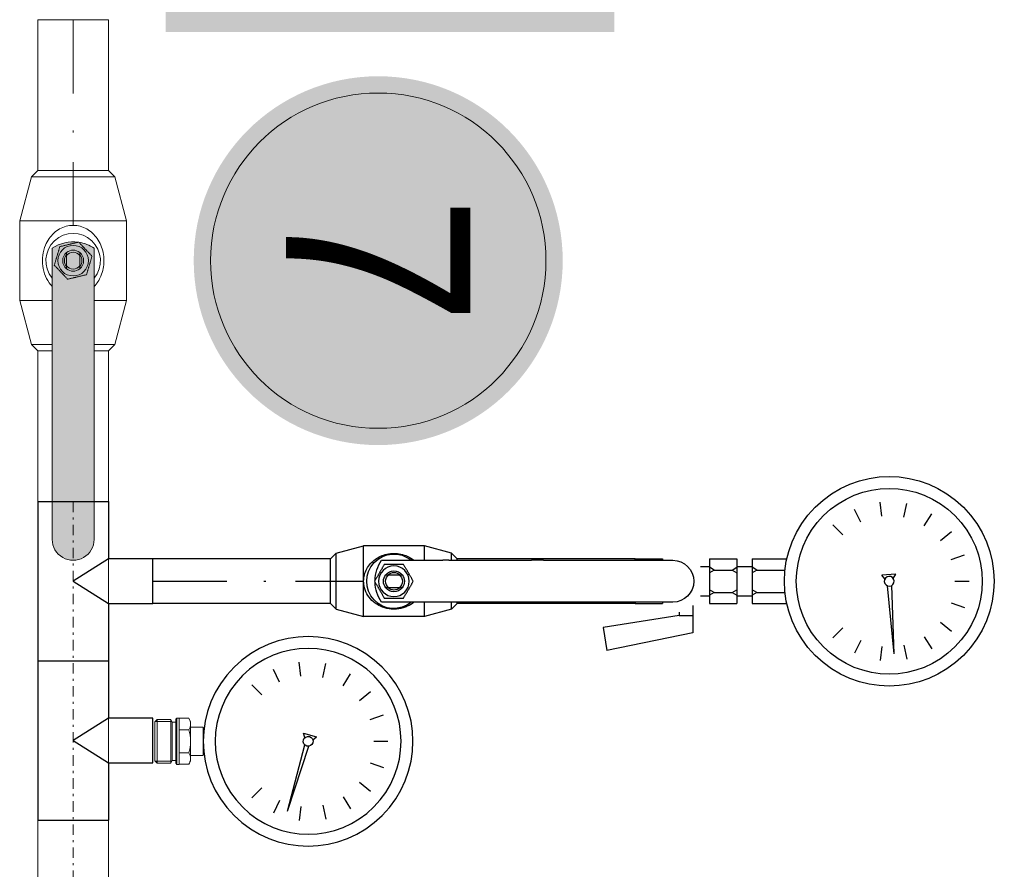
# Model space of a CAD drawing. Header units: millimetres. Extents: x -15538 to -14053, y -265397 to -264347.
# Tile 32 of 35: x -14404 to -14357, y -264833 to -264792. Entities that reach past the tile are written whole.
import ezdxf
from ezdxf.enums import TextEntityAlignment as Align

# ---------------------------------------------------------------- set-up
doc = ezdxf.new("R2010")
doc.units = ezdxf.units.MM
for name, pattern in [('ACAD_ISO08W100', [36, 24, -3, 6, -3]), ('DASHDOT2', [0.5, 0.25, -0.125, 0, -0.125]), ('DOT___DASHED', [0.6703777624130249, 0.3527777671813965, -0.1763888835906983, 0.0001, -0.1411111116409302])]:
    doc.linetypes.add(name, pattern=pattern)
doc.layers.get('0').update_dxf_attribs({"color": 20, "lineweight": 35})
doc.layers.add('-- CO_opis', color=11, linetype='Continuous', lineweight=0)
doc.layers.add('-- CO_rury', color=51, linetype='Continuous', lineweight=9)
doc.layers.add('-- rury', color=11, linetype='Continuous')
doc.layers.add('-- urządzenia', color=51, linetype='Continuous')
doc.styles.add('A', font='arial.ttf', dxfattribs={"width": 0.9})
doc.styles.add('R', font='romans.shx')

# ---------------------------------------------------------------- blocks, each defined once
blk = doc.blocks.new('-- TRÓJNIK 25_15')
at = {"color": 0, "linetype": 'ByBlock'}
for p, q in [((-1.065000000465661, 3.799999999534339), (1.064999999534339, 3.799999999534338)), ((-1.065000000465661, 1.684999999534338), (-1.065000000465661, 3.799999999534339)), ((1.064999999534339, 3.799999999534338), (1.065000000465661, 1.684999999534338)), ((-3.800000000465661, -1.685000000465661), (-3.800000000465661, 1.684999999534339)), ((-1.065000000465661, 1.684999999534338), (-3.800000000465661, 1.684999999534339)), ((3.800000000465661, 1.684999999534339), (1.065000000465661, 1.684999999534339)), ((3.800000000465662, -1.685000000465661), (3.800000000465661, 1.684999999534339)), ((3.799999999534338, -1.685000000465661), (-3.800000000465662, -1.685000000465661))]:
    blk.add_line(p, q, dxfattribs=at)
at = {"color": 50, "linetype": 'ByBlock'}
for p, q in [((2.220446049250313e-16, -4.656612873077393e-10), (-1.065000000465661, 1.684999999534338)), ((1.065000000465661, 1.684999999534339), (2.220446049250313e-16, -4.656612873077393e-10))]:
    blk.add_line(p, q, dxfattribs=at)
blk = doc.blocks.new('*U182')
at = {"linetype": 'Continuous', "lineweight": 0}
blk.add_blockref('-- TRÓJNIK 25_15', (0, 0), dxfattribs=at)
blk = doc.blocks.new('*U199')
at = {"color": 0, "ltscale": 10}
for p, q in [((-649.6718310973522, 16.85), (-295.671831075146, 16.85)), ((-649.6718310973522, -16.85), (-295.671831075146, -16.85))]:
    blk.add_line(p, q, dxfattribs=at)
at = {"color": 50, "linetype": 'DASHDOT2', "ltscale": 20}
blk.add_line((-649.6718310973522, 0), (-295.671831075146, 0), dxfattribs=at)
blk = doc.blocks.new('-- MANOMETR M 100 + WKC1c 15')
at = {"color": 50}
for p, q in [((-1.033955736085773, 38.07775594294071), (-1.257118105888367, 38.71551735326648)), ((6.51925802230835e-09, 38.25343208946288), (6.51925802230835e-09, 38.92911031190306)), ((1.033955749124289, 38.07775594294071), (1.257118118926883, 38.71551735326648)), ((-1.951867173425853, 37.57044422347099), (-2.373145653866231, 38.09871072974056)), ((1.951867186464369, 37.57044422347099), (2.373145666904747, 38.09871072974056)), ((-2.650714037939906, 36.78843422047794), (-3.222827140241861, 37.14791670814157)), ((2.650714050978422, 36.78843422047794), (3.222827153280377, 37.14791670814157)), ((-3.052062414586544, 35.81949352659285), (-3.710799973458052, 35.96984607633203)), ((3.05206242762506, 35.81949352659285), (3.710799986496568, 35.96984607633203)), ((-3.459927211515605, 35.36503678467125), (-0.2169699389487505, 35.03362331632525)), ((-3.459927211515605, 35.36503678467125), (-0.2024215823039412, 35.2414898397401)), ((0.139010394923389, 35.31187453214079), (0.3382400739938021, 35.43079833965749)), ((0.3382400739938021, 35.43079833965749), (0.2920509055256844, 34.77084866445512)), ((-3.110867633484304, 34.77236959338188), (-3.782297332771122, 34.6967176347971)), ((0.1113290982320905, 34.91636486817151), (0.2920509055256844, 34.77084866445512)), ((3.11086764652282, 34.77236959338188), (3.782297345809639, 34.6967176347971)), ((-2.820529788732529, 33.76458463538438), (-3.4292948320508, 33.47141884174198)), ((2.820529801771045, 33.76458463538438), (3.429294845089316, 33.47141884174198)), ((-2.213634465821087, 32.90924572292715), (-2.69141111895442, 32.43146907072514)), ((2.213634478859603, 32.90924572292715), (2.691411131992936, 32.43146907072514)), ((-0.5360291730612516, 28.80680370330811), (-0.5360291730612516, 30.15169595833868)), ((0.5360291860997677, 28.80680370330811), (0.5360291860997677, 30.15169595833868)), ((-0.5360291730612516, 28.80680370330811), (-0.6673642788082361, 28.58064535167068)), ((-0.5360291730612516, 28.80680370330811), (-0.4046940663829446, 28.58064535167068)), ((0.5360291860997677, 28.80680370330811), (0.4046940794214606, 28.58064535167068)), ((0.5360291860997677, 28.80680370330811), (0.6673642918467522, 28.58064535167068)), ((-0.7016423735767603, 27.85434022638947), (-0.7016423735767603, 28.58064535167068)), ((0.7016423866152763, 27.85434022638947), (0.7016423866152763, 28.58064535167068)), ((-0.5360291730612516, 27.62818187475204), (-0.6673642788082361, 27.85434022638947)), ((-0.5360291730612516, 27.62818187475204), (-0.4046940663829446, 27.85434022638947)), ((0.5360291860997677, 27.62818187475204), (0.4046940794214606, 27.85434022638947)), ((0.5360291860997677, 27.62818187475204), (0.6673642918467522, 27.85434022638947)), ((-0.5360291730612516, 26.77796843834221), (-0.5360291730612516, 27.62818187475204)), ((0.5360291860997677, 26.77796843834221), (0.5360291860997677, 27.62818187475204)), ((-0.5360291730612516, 26.77796843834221), (-0.6673642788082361, 26.55181008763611)), ((-0.5360291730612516, 26.77796843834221), (-0.4046940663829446, 26.55181008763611)), ((0.5360291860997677, 26.77796843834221), (0.4046940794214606, 26.55181008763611)), ((0.5360291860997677, 26.77796843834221), (0.6673642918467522, 26.55181008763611)), ((-1.627405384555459, 25.09927428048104), (-1.627405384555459, 25.75497184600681))]:
    blk.add_line(p, q, dxfattribs=at)
at = {"color": 11}
for p, q in [((-1.064999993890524, 28.58064535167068), (-1.064999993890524, 30.23761919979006)), ((1.06500000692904, 28.58064535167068), (1.06500000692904, 30.23761919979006)), ((1.06500000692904, 28.58064535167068), (-1.064999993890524, 28.58064535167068)), ((1.06500000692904, 27.85434022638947), (-1.064999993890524, 27.85434022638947)), ((-1.064999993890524, 26.55181008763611), (-1.064999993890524, 27.85434022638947)), ((1.06500000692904, 26.55181008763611), (1.06500000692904, 27.85434022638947)), ((1.06500000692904, 26.55181008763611), (-1.064999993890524, 26.55181008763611)), ((-0.7016423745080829, 26.12578202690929), (-0.7016423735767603, 26.55181008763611)), ((0.7016423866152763, 26.12578201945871), (0.7016423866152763, 26.55181008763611)), ((-2.463506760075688, 25.75497184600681), (-3.309617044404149, 21.65894923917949)), ((-1.627405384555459, 25.75497184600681), (-2.463506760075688, 25.75497184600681)), ((-1.156731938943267, 25.75497184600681), (-1.627405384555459, 25.75497184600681)), ((-1.627405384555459, 25.09927428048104), (-2.204380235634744, 21.4826273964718)), ((-1.469841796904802, 25.09927428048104), (-1.627405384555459, 25.09927428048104)), ((-1.000000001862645, 24.30243603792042), (-1.064999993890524, 24.30243603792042)), ((-1.064999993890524, 22.99990589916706), (-1.064999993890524, 24.30243603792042)), ((1.06500000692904, 24.30243603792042), (0.9999999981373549, 24.30243603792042)), ((1.06500000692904, 22.99990589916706), (1.06500000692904, 24.30243603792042)), ((-1.065000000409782, 23), (-1.065000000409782, 14.52166604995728)), ((-1.000000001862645, 22.99990589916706), (-1.064999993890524, 22.99990589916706)), ((1.06500000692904, 22.99990589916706), (0.9999999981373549, 22.99990589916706)), ((1.064999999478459, 23), (1.064999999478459, 14.52166604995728)), ((-2.204380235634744, 21.4826273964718), (-3.309617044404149, 21.65894923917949))]:
    blk.add_line(p, q, dxfattribs=at)
at = {"color": 11, "linetype": 'Continuous'}
for p, q in [((-1.000000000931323, 24.80000000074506), (-1.000000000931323, 18.6313708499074)), ((0.9999999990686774, 18.6313708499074), (0.9999999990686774, 24.80000000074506)), ((-1.000000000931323, 18.6313708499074), (-1.000000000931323, 18.0656854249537)), ((0.9999999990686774, 18.6313708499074), (0.9999999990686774, 18.0656854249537)), ((-1.000000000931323, 18.0656854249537), (-1.000000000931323, 14.11715728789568)), ((0.9999999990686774, 14.11715728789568), (0.9999999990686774, 18.0656854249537)), ((-1.336666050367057, 14.25), (-1.685000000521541, 12.95000000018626)), ((-1.065000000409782, 14.52166604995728), (-1.336666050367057, 14.25)), ((0.9999999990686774, 14.11715728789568), (0.9999999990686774, 13.83431457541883)), ((1.064999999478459, 14.52166604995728), (1.336666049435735, 14.25)), ((1.336666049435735, 14.25), (1.684999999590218, 12.95000000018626)), ((-1.000000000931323, 13.83431457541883), (-1.000000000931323, 10.9033370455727)), ((0.9999999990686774, 10.9033370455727), (0.9999999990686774, 13.83431457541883)), ((-1.685000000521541, 12.95000000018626), (-1.685000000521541, 10.05000000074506)), ((1.684999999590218, 12.95000000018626), (1.684999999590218, 10.05000000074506)), ((-1.336666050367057, 8.75), (-1.685000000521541, 10.05000000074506)), ((1.336666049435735, 8.75), (1.684999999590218, 10.05000000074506)), ((-1.065000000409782, 8.478333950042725), (-1.336666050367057, 8.75)), ((-1.065000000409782, 8.478333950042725), (-1.065000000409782, 0)), ((1.064999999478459, 8.478333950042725), (1.336666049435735, 8.75)), ((1.064999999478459, 8.478333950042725), (1.064999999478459, 0))]:
    blk.add_line(p, q, dxfattribs=at)
at = {"color": 50, "linetype": 'Continuous'}
for p, q in [((-1.065000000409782, 23), (-1.000000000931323, 23)), ((0.9999999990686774, 23), (1.064999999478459, 23)), ((-1.336666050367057, 14.25), (-1.000000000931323, 14.25)), ((-1.065000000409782, 14.52166604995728), (-1.000000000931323, 14.52166604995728)), ((-1.000000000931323, 14.11715728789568), (-1.000000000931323, 13.83431457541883)), ((0.9999999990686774, 14.52166604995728), (1.064999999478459, 14.52166604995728)), ((0.9999999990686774, 14.25), (1.336666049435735, 14.25)), ((-1.685000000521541, 12.95000000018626), (-1.000000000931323, 12.95000000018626)), ((0.9999999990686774, 12.95000000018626), (1.684999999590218, 12.95000000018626)), ((-0.3125000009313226, 11.74968730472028), (-0.3125000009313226, 11.25031269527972)), ((0.3124999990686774, 11.25031269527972), (0.3124999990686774, 11.74968730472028)), ((-1.685000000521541, 10.05000000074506), (1.684999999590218, 10.05000000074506)), ((-1.336666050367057, 8.75), (1.336666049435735, 8.75)), ((-1.065000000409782, 8.478333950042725), (1.064999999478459, 8.478333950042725)), ((-1.065000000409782, 0), (1.064999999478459, 0))]:
    blk.add_line(p, q, dxfattribs=at)
at = {"color": 50, "linetype": 'DOT___DASHED', "ltscale": 10}
blk.add_line((-9.313225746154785e-10, 0), (-0.0008883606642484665, 10.05419911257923), dxfattribs=at)
at = {"color": 50, "linetype": 'Continuous'}
blk.add_circle((-9.313225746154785e-10, 11.5), 0.73, dxfattribs=at)
at = {"color": 11, "linetype": 'Continuous'}
for centre, radius, start, end in [((-9.313225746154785e-10, 24.80000000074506), 1, 0, 180), ((-9.313225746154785e-10, 12.40000000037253), 1.799999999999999, 236.2510112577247, 268.6628744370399), ((-9.313225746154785e-10, 12.40000000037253), 1.800000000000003, 271.3371255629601, 303.7489887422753)]:
    blk.add_arc(centre, radius, start, end, dxfattribs=at)
at = {"color": 50, "linetype": 'Continuous'}
for radius, start, end in [(1.3, 140.2848627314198, 39.71513726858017), (0.4999898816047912, 128.6831157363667, 231.3168842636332), (0.4188000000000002, 138.2605142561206, 221.7394857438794), (0.5000000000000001, 51.31781248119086, 128.6821875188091), (0.4, 38.62483271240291, 141.3751672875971), (0.4999898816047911, 308.6831157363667, 51.31688426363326), (0.4188, 318.2605142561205, 41.73948574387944), (0.4000000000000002, 218.6248327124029, 321.3751672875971), (0.5, 231.3178124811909, 308.6821875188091)]:
    blk.add_arc((-9.313225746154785e-10, 11.5), radius, start, end, dxfattribs=at)
at = {"color": 11, "extrusion": (7.888609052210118e-31, -1.751684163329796e-15, -0.9999999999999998)}
blk.add_ellipse((6.51925802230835e-09, 35.12288019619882), major_axis=(3.535533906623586, 3.535533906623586), ratio=0.9999999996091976, start_param=3.926990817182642, end_param=10.21017612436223, dxfattribs=at)
at = {"color": 50, "extrusion": (1.084683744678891e-30, -1.751684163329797e-15, -1)}
blk.add_ellipse((6.51925802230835e-09, 35.12288019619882), major_axis=(-3.133955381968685, 3.133955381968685), ratio=0.9999999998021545, start_param=5.497787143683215, end_param=11.7809724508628, dxfattribs=at)
at = {"color": 50}
blk.add_ellipse((6.51925802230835e-09, 35.12288019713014), major_axis=(0.2340393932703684, -0.01638016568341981), ratio=0.9999999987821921, start_param=5.497787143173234, end_param=11.78097245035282, dxfattribs=at)
at = {"color": 50, "linetype": 'Continuous'}
for points, knots in [([(-0.9998088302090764, 12.45478812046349), (-1.07736043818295, 12.35896019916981), (-1.142583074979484, 12.25233286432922), (-1.195061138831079, 12.13636277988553), (-1.223322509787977, 12.07390861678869), (-1.247918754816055, 12.00874485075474), (-1.268063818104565, 11.94021716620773), (-1.308353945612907, 11.80316179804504), (-1.331204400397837, 11.65265075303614), (-1.331255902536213, 11.50018983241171), (-1.331281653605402, 11.42395937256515), (-1.325521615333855, 11.34724144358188), (-1.314756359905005, 11.27339625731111), (-1.293225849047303, 11.12570588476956), (-1.251526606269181, 10.98950648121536), (-1.195045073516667, 10.86410148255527), (-1.082082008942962, 10.61329148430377), (-0.908872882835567, 10.40565910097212), (-0.6833527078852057, 10.25959850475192), (-0.5705926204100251, 10.18656820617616), (-0.4448541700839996, 10.12893085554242), (-0.3108761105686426, 10.09391616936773), (-0.2103925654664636, 10.0676551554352), (-0.1052966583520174, 10.05411938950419), (-6.78403303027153e-05, 10.05419946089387), (0.1051609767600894, 10.05427953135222), (0.2105429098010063, 10.06797543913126), (0.3110121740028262, 10.09412232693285), (0.511950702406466, 10.14641610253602), (0.6932191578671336, 10.2485137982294), (0.8427530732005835, 10.38090252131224), (0.9922869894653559, 10.51329124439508), (1.110323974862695, 10.67597099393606), (1.195060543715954, 10.86362533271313), (1.237428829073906, 10.95745250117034), (1.271506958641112, 11.05752331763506), (1.294909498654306, 11.16462552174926), (1.318312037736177, 11.27172772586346), (1.33123188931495, 11.38586131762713), (1.331232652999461, 11.49999949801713)], [0.3843598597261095, 0.3843598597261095, 0.3843598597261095, 0.3843598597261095, 0.4285713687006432, 0.4285713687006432, 0.4285713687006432, 0.452380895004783, 0.452380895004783, 0.452380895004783, 0.4999999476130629, 0.4999999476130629, 0.4999999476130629, 0.5238094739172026, 0.5238094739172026, 0.5238094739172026, 0.5714285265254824, 0.5714285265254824, 0.5714285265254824, 0.6666666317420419, 0.6666666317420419, 0.6666666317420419, 0.7142856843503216, 0.7142856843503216, 0.7142856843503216, 0.7499999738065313, 0.7499999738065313, 0.7499999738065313, 0.7857142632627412, 0.7857142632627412, 0.7857142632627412, 0.8571428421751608, 0.8571428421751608, 0.8571428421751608, 0.9285714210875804, 0.9285714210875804, 0.9285714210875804, 0.9642857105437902, 0.9642857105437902, 0.9642857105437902, 1, 1, 1, 1]), ([(1.331232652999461, 11.49999949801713), (1.331233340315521, 11.61413734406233), (1.318315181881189, 11.72827875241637), (1.294910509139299, 11.83537810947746), (1.271505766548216, 11.94247778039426), (1.237420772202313, 12.04253535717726), (1.195053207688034, 12.13636308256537), (1.142587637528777, 12.25255397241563), (1.077371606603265, 12.35919142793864), (0.9998094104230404, 12.45498240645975)], [0, 0, 0, 0, 0.03571418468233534, 0.03571418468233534, 0.03571418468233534, 0.07142847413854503, 0.07142847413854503, 0.07142847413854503, 0.1156550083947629, 0.1156550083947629, 0.1156550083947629, 0.1156550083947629])]:
    blk.add_open_spline(points, degree=3, knots=knots, dxfattribs=at)
for points, weights in [([(-0.8000000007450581, 11.96188021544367), (-0.400000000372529, 12.19282032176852), (-9.313225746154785e-10, 12.42376043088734)], [1, 1.154700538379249, 1]), ([(-9.313225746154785e-10, 12.42376043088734), (0.400000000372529, 12.19282032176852), (0.7999999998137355, 11.96188021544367)], [1, 1.154700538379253, 1]), ([(-0.8000000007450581, 11.03811978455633), (-0.8000000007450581, 11.49999999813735), (-0.8000000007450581, 11.96188021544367)], [1, 1.154700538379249, 1]), ([(-0.3125000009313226, 11.8903123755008), (-0.3125000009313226, 11.81218733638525), (-0.3125000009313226, 11.74968730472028)], [1, 1.012435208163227, 1]), ([(0.3124999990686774, 11.74968730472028), (0.3124999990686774, 11.81218733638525), (0.3124999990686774, 11.8903123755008)], [1, 1.01243520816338, 1]), ([(0.7999999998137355, 11.96188021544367), (0.7999999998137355, 11.49999999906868), (0.7999999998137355, 11.03811978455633)], [1, 1.154700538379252, 1]), ([(-9.313225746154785e-10, 10.57623956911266), (-0.3999999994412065, 10.80717967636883), (-0.8000000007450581, 11.03811978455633)], [1, 1.154700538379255, 1]), ([(-0.3125000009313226, 11.25031269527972), (-0.3125000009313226, 11.18781266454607), (-0.3125000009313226, 11.10968762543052)], [1, 1.012435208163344, 1]), ([(0.7999999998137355, 11.03811978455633), (0.3999999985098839, 10.80717967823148), (-9.313225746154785e-10, 10.57623956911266)], [1, 1.154700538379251, 1]), ([(0.3124999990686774, 11.10968762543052), (0.3124999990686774, 11.18781266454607), (0.3124999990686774, 11.25031269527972)], [1, 1.012435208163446, 1])]:
    blk.add_rational_spline(points, weights, degree=2, dxfattribs=at)
blk = doc.blocks.new('-- TERMOMETR TARCZOWY 0_150p')
at = {"color": 50}
for p, q in [((-1.033955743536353, 10.36187800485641), (-1.257118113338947, 10.99963941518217)), ((-9.313225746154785e-10, 10.53755415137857), (-9.313225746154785e-10, 11.21323237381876)), ((1.033955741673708, 10.36187800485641), (1.257118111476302, 10.99963941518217)), ((-1.951867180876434, 9.854566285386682), (-2.373145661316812, 10.38283279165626)), ((1.951867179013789, 9.854566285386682), (2.373145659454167, 10.38283279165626)), ((-2.650714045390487, 9.072556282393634), (-3.222827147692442, 9.432038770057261)), ((2.650714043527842, 9.072556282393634), (3.222827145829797, 9.432038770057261)), ((-3.052062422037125, 8.103615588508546), (-3.710799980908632, 8.253968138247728)), ((3.052062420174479, 8.103615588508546), (3.710799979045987, 8.253968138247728)), ((-0.3962494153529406, 7.178515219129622), (-0.2100381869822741, 7.813332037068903)), ((-0.06460445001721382, 7.632543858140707), (-0.2100381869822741, 7.813332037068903)), ((-3.110867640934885, 7.056491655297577), (-3.782297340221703, 6.980839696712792)), ((-0.1762013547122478, 7.25209638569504), (-0.3962494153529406, 7.178515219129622)), ((3.328162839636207, 6.430750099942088), (0.1723841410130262, 7.247859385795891)), ((3.328162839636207, 6.430750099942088), (0.2310357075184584, 7.447809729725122)), ((3.110867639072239, 7.056491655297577), (3.782297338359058, 6.980839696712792)), ((-2.820529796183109, 6.048706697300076), (-3.429294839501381, 5.755540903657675)), ((2.820529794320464, 6.048706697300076), (3.429294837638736, 5.755540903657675)), ((-2.213634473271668, 5.193367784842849), (-2.691411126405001, 4.715591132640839)), ((2.213634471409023, 5.193367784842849), (2.691411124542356, 4.715591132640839))]:
    blk.add_line(p, q, dxfattribs=at)
at = {"color": 50, "lineweight": 0}
for p, q in [((-0.6750000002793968, 2.407002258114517), (-0.6750000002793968, 1.797348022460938)), ((0.6750000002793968, 2.407002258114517), (0.6750000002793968, 1.797348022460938)), ((-1.096965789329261, 1.71514892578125), (-1.096965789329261, 1.25)), ((-0.9499999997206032, 1.799999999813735), (-1.096903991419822, 1.715184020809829)), ((-0.9499999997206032, 1.799999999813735), (-0.8227241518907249, 1.799999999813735)), ((-0.8227241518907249, 1.799999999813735), (-0.6750000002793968, 1.799999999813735)), ((-0.6684867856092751, 1.799999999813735), (-0.6750000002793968, 1.797348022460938)), ((-0.6684867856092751, 1.799999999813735), (4.656612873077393e-10, 1.799999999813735)), ((-0.5484825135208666, 1.71514892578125), (-0.5484825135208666, 1.25)), ((4.656612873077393e-10, 1.799999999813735), (0.6684867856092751, 1.799999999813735)), ((0.5484825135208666, 1.71514892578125), (0.5484825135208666, 1.25)), ((0.6684867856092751, 1.799999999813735), (0.6750000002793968, 1.797348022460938)), ((0.6750000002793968, 1.799999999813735), (0.8227241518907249, 1.799999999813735)), ((0.8227241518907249, 1.799999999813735), (0.8337036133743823, 1.799999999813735)), ((0.8339355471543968, 1.79984741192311), (0.8227241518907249, 1.799999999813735)), ((0.8337036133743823, 1.799999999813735), (0.9499999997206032, 1.799999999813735)), ((0.9499999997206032, 1.799999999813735), (1.096903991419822, 1.715184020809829)), ((1.096965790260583, 1.71514892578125), (1.096965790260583, 1.25)), ((0.9653411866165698, 1.25), (-1.100000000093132, 1.25)), ((-1.100000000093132, 1.25), (-1.100000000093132, 1.150000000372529)), ((-1.100000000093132, 1.150000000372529), (0.9653411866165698, 1.150000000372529)), ((-1.050000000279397, 1.100000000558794), (-1.100000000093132, 1.150000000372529)), ((-1.050000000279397, 1.100000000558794), (0.921461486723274, 1.100000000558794)), ((-0.9099998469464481, 1.100000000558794), (-0.9099998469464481, 0.9300003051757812)), ((0.9099998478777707, 1.100000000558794), (0.9099998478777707, 0.9300003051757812)), ((0.921461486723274, 1.100000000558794), (1.050000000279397, 1.100000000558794)), ((1.100000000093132, 1.25), (0.9653411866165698, 1.25)), ((0.9653411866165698, 1.150000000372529), (1.100000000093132, 1.150000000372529)), ((1.050000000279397, 1.100000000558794), (1.100000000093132, 1.150000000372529)), ((1.100000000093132, 1.25), (1.100000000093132, 1.150000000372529)), ((-0.9099998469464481, 0.9300003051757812), (-1.034999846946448, 0.8578308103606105)), ((-1.034999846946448, 0.8578308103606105), (0.9082977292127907, 0.8578308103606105)), ((-1.034999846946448, 0.8578308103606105), (-1.034999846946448, 0.2000000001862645)), ((-0.9500915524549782, 0.9068527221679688), (-0.9500915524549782, 0.115090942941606)), ((-0.9099998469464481, 0.9300003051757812), (0.7986000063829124, 0.9300003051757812)), ((0.7986000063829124, 0.9300003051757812), (0.9099998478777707, 0.9300003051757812)), ((0.9082977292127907, 0.8578308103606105), (1.034999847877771, 0.8578308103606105)), ((0.9099998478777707, 0.9300003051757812), (1.034999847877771, 0.8578308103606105)), ((0.9500915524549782, 0.9068527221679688), (0.9500915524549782, 0.115090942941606)), ((1.034999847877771, 0.8578308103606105), (1.034999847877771, 0.2000000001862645)), ((-1.034999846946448, 0.2000000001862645), (0.9082977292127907, 0.2000000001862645)), ((-0.9349998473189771, 0.1000000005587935), (-1.034999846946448, 0.2000000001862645)), ((-0.9349998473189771, 0.1000000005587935), (0.820539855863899, 0.1000000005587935)), ((0.820539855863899, 0.1000000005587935), (0.9349998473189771, 0.1000000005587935)), ((0.9082977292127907, 0.2000000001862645), (1.034999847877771, 0.2000000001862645)), ((0.9349998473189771, 0.1000000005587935), (1.034999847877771, 0.2000000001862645))]:
    blk.add_line(p, q, dxfattribs=at)
at = {"linetype": 'Continuous', "lineweight": 0}
blk.add_line((-0.6750000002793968, 2.407002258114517), (0.6750000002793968, 2.407002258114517), dxfattribs=at)
at = {"color": 50, "lineweight": 0}
for points in [[(-0.8227241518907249, 1.799999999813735), (-0.8942916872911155, 1.793809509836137), (-0.9662788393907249, 1.775498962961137), (-1.031439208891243, 1.749386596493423), (-1.096965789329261, 1.71514892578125)], [(-0.5484825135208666, 1.71514892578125), (-0.6140090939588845, 1.749386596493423), (-0.6791694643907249, 1.775498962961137), (-0.7511566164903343, 1.793809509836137), (-0.8227241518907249, 1.799999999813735)], [(4.656612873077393e-10, 1.799999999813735), (-0.1431358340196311, 1.793809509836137), (-0.2871086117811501, 1.775498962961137), (-0.4174293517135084, 1.749386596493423), (-0.5484825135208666, 1.71514892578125)], [(0.5484825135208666, 1.71514892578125), (0.4174293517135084, 1.749386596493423), (0.2871086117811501, 1.775498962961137), (0.1431358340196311, 1.793809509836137), (4.656612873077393e-10, 1.799999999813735)], [(0.8227241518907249, 1.799999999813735), (0.7511558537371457, 1.793809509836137), (0.6791694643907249, 1.775498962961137), (0.6140090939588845, 1.749386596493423), (0.5484825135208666, 1.71514892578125)], [(0.8339355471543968, 1.79984741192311), (0.9038421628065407, 1.792059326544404), (0.9741867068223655, 1.772790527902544), (1.035419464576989, 1.747523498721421), (1.096965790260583, 1.71514892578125)]]:
    blk.add_lwpolyline(points, dxfattribs=at)
at = {"color": 11, "extrusion": (8.874685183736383e-31, -1.751684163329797e-15, -1)}
blk.add_ellipse((-9.313225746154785e-10, 7.407002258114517), major_axis=(3.535533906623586, 3.535533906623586), ratio=0.9999999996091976, start_param=3.926990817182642, end_param=10.21017612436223, dxfattribs=at)
at = {"color": 50, "extrusion": (1.084683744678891e-30, -1.751684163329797e-15, -1)}
blk.add_ellipse((-9.313225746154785e-10, 7.407002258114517), major_axis=(-3.133955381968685, 3.133955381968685), ratio=0.9999999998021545, start_param=5.497787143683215, end_param=11.7809724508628, dxfattribs=at)
at = {"color": 50}
blk.add_ellipse((0, 7.407002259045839), major_axis=(-0.2251264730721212, 0.06603649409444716), ratio=0.9999999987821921, start_param=5.497787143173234, end_param=11.78097245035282, dxfattribs=at)
blk = doc.blocks.new('-- WKC1c_25_rz')
h = blk.add_hatch(color=251)
edge = h.paths.add_edge_path()
edge.add_line((10.61737580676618, 0.2495014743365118), (10.62003842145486, 0.2678372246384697))
edge.add_arc((12.40000000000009, -1.364242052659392e-12), 1.800000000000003, 146.251011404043, 171.4426981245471, ccw=False)
edge.add_line((10.90333704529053, 0.9999999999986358), (13.83431457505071, 0.9999999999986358))
edge.add_line((13.83431457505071, 0.9999999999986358), (14.11715728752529, 0.9999999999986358))
edge.add_line((14.11715728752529, 0.9999999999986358), (18.06568542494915, 0.9999999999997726))
edge.add_line((18.06568542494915, 0.9999999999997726), (18.63137084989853, 1))
edge.add_line((18.63137084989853, 1), (24.79999999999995, 1))
edge.add_arc((24.79999999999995, 0), 1, -90, 90, ccw=False)
edge.add_line((24.79999999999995, -1), (18.63137084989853, -1))
edge.add_line((18.63137084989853, -1), (18.06568542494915, -1.000000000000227))
edge.add_line((18.06568542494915, -1.000000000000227), (14.11715728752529, -1.000000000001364))
edge.add_line((14.11715728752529, -1.000000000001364), (13.83431457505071, -1.000000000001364))
edge.add_line((13.83431457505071, -1.000000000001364), (10.90333704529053, -1.000000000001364))
edge.add_arc((12.40000000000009, -1.364242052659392e-12), 1.799999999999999, 172.0324674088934, 213.7489885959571, ccw=False)
for p, q in [((7.500210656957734, 1.986023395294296), (9.605000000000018, 2.549999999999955)), ((9.605000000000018, 2.549999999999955), (13.39499999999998, 2.549999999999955)), ((15.49978934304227, 1.986023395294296), (13.39499999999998, 2.549999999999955)), ((7.19918726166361, 1.684999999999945), (7.500210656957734, 1.986023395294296)), ((15.80081273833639, 1.684999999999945), (15.49978934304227, 1.986023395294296)), ((0, 1.684999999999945), (7.19918726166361, 1.684999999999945)), ((15.80081273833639, 1.684999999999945), (23, 1.684999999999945)), ((0, -1.684999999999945), (7.19918726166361, -1.684999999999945)), ((7.19918726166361, -1.684999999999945), (7.500210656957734, -1.986023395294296)), ((15.80081273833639, -1.684999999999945), (15.49978934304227, -1.986023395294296)), ((15.80081273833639, -1.684999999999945), (23, -1.684999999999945)), ((7.500210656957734, -1.986023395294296), (9.605000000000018, -2.549999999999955)), ((15.49978934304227, -1.986023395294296), (13.39499999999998, -2.549999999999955)), ((9.605000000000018, -2.549999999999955), (13.39499999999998, -2.549999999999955))]:
    blk.add_line(p, q)
at = {"color": 50, "linetype": 'Continuous'}
for p, q in [((9.605000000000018, -2.549999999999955), (9.605000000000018, 2.549999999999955)), ((13.39499999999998, 1.000000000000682), (13.39499999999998, 2.549999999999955)), ((7.500210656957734, -1.986023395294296), (7.500210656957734, 1.986023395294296)), ((15.49978934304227, 1.000000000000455), (15.49978934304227, 1.986023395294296)), ((0, -1.684999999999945), (0, 1.684999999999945)), ((7.19918726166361, -1.684999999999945), (7.19918726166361, 1.684999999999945)), ((15.80081273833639, 1.000000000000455), (15.80081273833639, 1.684999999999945)), ((23, 1.000000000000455), (23, 1.684999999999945)), ((11.74968730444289, 0.312500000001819), (11.25031269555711, 0.312500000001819)), ((11.25031269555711, -0.312499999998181), (11.74968730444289, -0.312499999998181)), ((13.39499999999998, -2.549999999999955), (13.39499999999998, -0.9999999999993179)), ((15.49978934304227, -1.986023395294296), (15.49978934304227, -0.9999999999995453)), ((15.80081273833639, -1.684999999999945), (15.80081273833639, -0.9999999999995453)), ((23, -1.684999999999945), (23, -0.9999999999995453))]:
    blk.add_line(p, q, dxfattribs=at)
at = {"color": 11, "linetype": 'Continuous'}
for p, q in [((13.83431457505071, 1.000000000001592), (10.90333704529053, 1.000000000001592)), ((14.11715728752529, 1.000000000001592), (13.83431457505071, 1.000000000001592)), ((18.06568542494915, 1.000000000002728), (14.11715728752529, 1.000000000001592)), ((18.63137084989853, 1.000000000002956), (18.06568542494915, 1.000000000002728)), ((24.79999999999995, 1.000000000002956), (18.63137084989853, 1.000000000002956)), ((10.90333704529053, -0.9999999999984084), (13.83431457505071, -0.9999999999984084)), ((14.11715728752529, -0.9999999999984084), (13.83431457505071, -0.9999999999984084)), ((14.11715728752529, -0.9999999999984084), (18.06568542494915, -0.9999999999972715)), ((18.63137084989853, -0.9999999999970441), (18.06568542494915, -0.9999999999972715)), ((18.63137084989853, -0.9999999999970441), (24.79999999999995, -0.9999999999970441))]:
    blk.add_line(p, q, dxfattribs=at)
at = {"color": 50, "linetype": 'DOT___DASHED', "ltscale": 10}
blk.add_line((0, 0), (9.81548835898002, -0.0003729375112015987), dxfattribs=at)
at = {"color": 50, "linetype": 'Continuous'}
blk.add_circle((11.5, 1.818989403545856e-12), 0.73, dxfattribs=at)
for centre, radius, start, end in [((11.5, 1.364242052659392e-12), 1.3, 50.28486276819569, 309.7151372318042), ((11.5, 1.818989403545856e-12), 0.499989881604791, 38.68311580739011, 141.3168841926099), ((11.5, 1.818989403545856e-12), 0.5, 141.3178125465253, 218.6821874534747), ((11.5, 1.818989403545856e-12), 0.4000000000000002, 128.6248328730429, 231.3751671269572), ((11.5, 1.818989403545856e-12), 0.4188000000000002, 48.26051453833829, 131.7394854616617), ((11.5, 1.818989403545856e-12), 0.4, 308.6248328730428, 51.37516712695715), ((11.5, 1.818989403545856e-12), 0.5000000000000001, 321.3178125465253, 38.68218745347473), ((11.5, 1.818989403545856e-12), 0.499989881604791, 218.6831158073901, 321.3168841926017), ((11.5, 1.818989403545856e-12), 0.4188, 228.2605145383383, 311.7394854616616)]:
    blk.add_arc(centre, radius, start, end, dxfattribs=at)
at = {"color": 11, "linetype": 'Continuous'}
for centre, radius, start, end in [((12.40000000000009, 1.591615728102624e-12), 1.800000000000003, 146.2510114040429, 171.4426981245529), ((24.79999999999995, 2.955857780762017e-12), 1, 270, 90), ((12.40000000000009, 1.591615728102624e-12), 1.799999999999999, 172.032467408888, 213.748988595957)]:
    blk.add_arc(centre, radius, start, end, dxfattribs=at)
at = {"color": 50, "linetype": 'Continuous'}
for points, knots in [([(11.50000082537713, 1.467943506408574), (11.3711619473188, 1.46794540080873), (11.2423174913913, 1.45491216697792), (11.11823025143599, 1.429796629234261), (10.99414248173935, 1.404680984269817), (10.87481196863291, 1.367442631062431), (10.76256620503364, 1.319873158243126), (10.53807467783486, 1.224734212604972), (10.34192214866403, 1.088082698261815), (10.18643426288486, 0.919444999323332), (10.03094637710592, 0.7508073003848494), (9.916123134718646, 0.5500578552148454), (9.85865361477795, 0.3332843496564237), (9.801184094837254, 0.1165108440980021), (9.801068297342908, -0.1165668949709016), (9.858496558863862, -0.333296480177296), (9.915924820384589, -0.5500260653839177), (10.03089714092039, -0.7507259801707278), (10.18637619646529, -0.9193663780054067), (10.34185525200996, -1.088006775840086), (10.53784104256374, -1.224686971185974), (10.76252117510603, -1.319835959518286), (10.91230793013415, -1.383268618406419), (11.07484772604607, -1.428375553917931), (11.24365297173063, -1.450899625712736), (11.41245821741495, -1.473423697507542), (11.58752891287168, -1.473498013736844), (11.75635955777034, -1.450998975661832), (11.92519020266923, -1.428499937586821), (12.0877807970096, -1.383280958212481), (12.23748662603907, -1.319839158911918), (12.38719245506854, -1.256397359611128), (12.52401351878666, -1.174689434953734), (12.6449106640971, -1.077121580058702), (12.67554897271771, -1.05239548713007), (12.70516458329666, -1.026633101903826), (12.7336803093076, -0.9999063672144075)], [0, 0, 0, 0, 0.0357141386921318, 0.0357141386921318, 0.0357141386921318, 0.07142842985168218, 0.07142842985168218, 0.07142842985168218, 0.1428570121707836, 0.1428570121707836, 0.1428570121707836, 0.2142855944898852, 0.2142855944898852, 0.2142855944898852, 0.2857141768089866, 0.2857141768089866, 0.2857141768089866, 0.3571427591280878, 0.3571427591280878, 0.3571427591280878, 0.4285713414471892, 0.4285713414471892, 0.4285713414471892, 0.47619039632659, 0.47619039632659, 0.47619039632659, 0.5238094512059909, 0.5238094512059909, 0.5238094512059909, 0.5714285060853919, 0.5714285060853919, 0.5714285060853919, 0.6190475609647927, 0.6190475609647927, 0.6190475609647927, 0.6311154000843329, 0.6311154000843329, 0.6311154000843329, 0.6311154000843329]), ([(12.73354639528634, 0.9999617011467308), (12.59273964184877, 1.131861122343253), (12.42501948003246, 1.240395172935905), (12.23745269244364, 1.319890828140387), (12.12520820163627, 1.36746294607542), (12.00585640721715, 1.404684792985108), (11.88176442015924, 1.42979447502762), (11.75767243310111, 1.454904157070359), (11.62884025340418, 1.467941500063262), (11.50000082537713, 1.467943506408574)], [0.8688908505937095, 0.8688908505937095, 0.8688908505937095, 0.8688908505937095, 0.9285714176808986, 0.9285714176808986, 0.9285714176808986, 0.9642857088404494, 0.9642857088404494, 0.9642857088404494, 1, 1, 1, 1])]:
    blk.add_open_spline(points, degree=3, knots=knots, dxfattribs=at)
for points, weights in [([(10.6142847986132, 0.2623774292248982), (10.94932635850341, 0.5803090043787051), (11.28436791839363, 0.8982405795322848)], [1, 1.154700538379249, 1]), ([(11.28436791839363, 0.8982405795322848), (11.72722551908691, 0.7670518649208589), (12.1700831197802, 0.6358631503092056)], [1, 1.154700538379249, 1]), ([(12.1700831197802, 0.6358631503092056), (12.2778991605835, 0.1867428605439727), (12.3857152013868, -0.2623774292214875)], [1, 1.154700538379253, 1]), ([(10.8299168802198, -0.6358631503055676), (10.7221008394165, -0.1867428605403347), (10.6142847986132, 0.2623774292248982)], [1, 1.154700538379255, 1]), ([(11.25031269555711, 0.312500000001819), (11.18781266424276, 0.312500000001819), (11.10968762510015, 0.312500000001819)], [1, 1.012435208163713, 1]), ([(11.89031237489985, 0.312500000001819), (11.81218733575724, 0.312500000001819), (11.74968730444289, 0.312500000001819)], [1, 1.012435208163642, 1]), ([(11.10968762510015, -0.312499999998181), (11.18781266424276, -0.312499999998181), (11.25031269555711, -0.312499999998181)], [1, 1.012435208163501, 1]), ([(12.3857152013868, -0.2623774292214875), (12.05067364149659, -0.5803090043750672), (11.71563208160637, -0.8982405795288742)], [1, 1.154700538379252, 1]), ([(11.74968730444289, -0.312499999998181), (11.81218733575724, -0.312499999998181), (11.89031237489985, -0.312499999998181)], [1, 1.012435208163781, 1]), ([(11.71563208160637, -0.8982405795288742), (11.27277448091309, -0.7670518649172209), (10.8299168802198, -0.6358631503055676)], [1, 1.154700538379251, 1])]:
    blk.add_rational_spline(points, weights, degree=2, dxfattribs=at)
blk = doc.blocks.new('*U181')
blk.add_blockref('-- WKC1c_25_rz', (-83.10027738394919, -53.82584288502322))
blk = doc.blocks.new('-- NR_22')
h = blk.add_hatch(color=251)
edge = h.paths.add_edge_path()
edge.add_arc((0, 30), 22, 0, 360)
at = {"color": 50}
blk.add_circle((0, 30), 20, dxfattribs=at)
at = {"style": 'A', "width": 0.9, "flags": 12}
blk.add_attdef('22', text='', height=20, dxfattribs=at).set_placement((0, 30, 0.1100000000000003), align=Align.MIDDLE_CENTER)
blk = doc.blocks.new('-- fi_średnica_k')
blk.add_hatch(color=251).paths.add_polyline_path([(21.39654825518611, 32), (-21.39654825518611, 32), (-21.39654825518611, 8), (21.39654825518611, 8)])
at = {"insert": (-6.840391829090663, 20), "char_height": 20, "width": 56.29046151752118, "attachment_point": 6, "style": 'R'}
blk.add_mtext('{\\C11;%%C}', dxfattribs=at)
at = {"color": 7, "style": 'A', "width": 0.9, "flags": 12}
blk.add_attdef('SR', text='', height=18, dxfattribs=at).set_placement((8.027943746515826, 20), align=Align.MIDDLE_CENTER)

msp = doc.modelspace()

# ---------------------------------------------------------------- block references
at = {"layer": '-- CO_opis', "lineweight": 0}
ref = msp.add_blockref('-- fi_średnica_k', (-14386.58452433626, -264796.8556587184), dxfattribs=dict(at, xscale=0.5, yscale=0.5, zscale=0.001))
ref.add_attrib('SR', '25', dxfattribs={"layer": '0', "color": 7, "height": 8.999999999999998, "style": 'A', "width": 0.8999999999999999}).set_placement((-14382.570552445, -264786.855658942), align=Align.MIDDLE_CENTER)
at = {"layer": '-- CO_opis'}
ref = msp.add_blockref('-- NR_22', (-14399.1506142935, -264803.7706289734), dxfattribs=dict(at, xscale=-0.4, yscale=0.4, zscale=0.001, rotation=270.0000000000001))
ref.add_attrib('22', '7', dxfattribs={"layer": '0', "height": 8.799999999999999, "rotation": 270, "style": 'A', "width": 0.9000000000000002}).set_placement((-14387.1506141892, -264803.7490191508, 0.0001099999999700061), align=Align.MIDDLE_CENTER)
at = {"layer": '-- CO_rury', "linetype": 'ACAD_ISO08W100', "ltscale": 20, "rotation": 269.9999999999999}
msp.add_blockref('*U181', (-14347.87477140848, -264875.3709063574), dxfattribs=at)
at = {"layer": '-- CO_rury', "linetype": 'ACAD_ISO08W100', "ltscale": 20, "xscale": -0.1, "yscale": 0.1, "zscale": 0.1, "rotation": 89.99999999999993}
msp.add_blockref('*U199', (-14401.70110258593, -264880.2378120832, 0.002084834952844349), dxfattribs=at)
at = {"layer": '-- rury', "linetype": 'ACAD_ISO08W100', "ltscale": 20, "xscale": -1, "rotation": 269.9999999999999}
for p in [(-14401.70061429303, -264819.0706289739), (-14401.70061429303, -264826.6706289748)]:
    msp.add_blockref('*U182', p, dxfattribs=at)
at = {"layer": '-- urządzenia', "linetype": 'ACAD_ISO08W100', "ltscale": 20, "xscale": -1, "rotation": 269.9999999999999}
msp.add_blockref('-- MANOMETR M 100 + WKC1c 15', (-14397.9006142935, -264819.0706289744), dxfattribs=at)
at = {"layer": '-- urządzenia', "linetype": 'ACAD_ISO08W100', "ltscale": 20, "rotation": 269.9999999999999}
msp.add_blockref('-- TERMOMETR TARCZOWY 0_150p', (-14397.9006142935, -264826.7078188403), dxfattribs=at)

doc.saveas('drawing.dxf')
